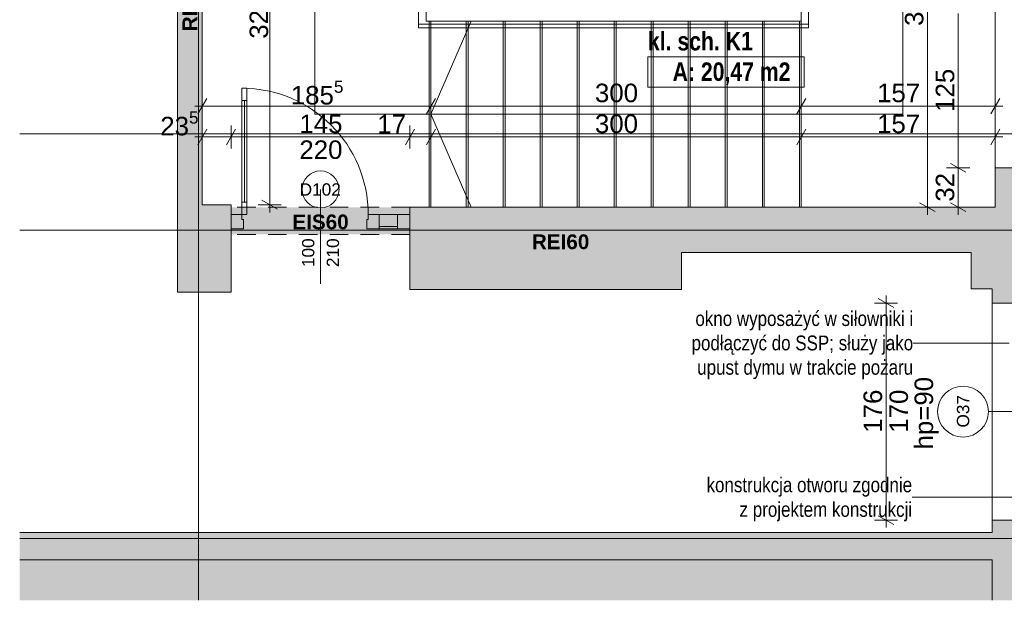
# Paper-space layout 'A-37 RZUT - PIĘTRO 7' of a CAD drawing. Header units: millimetres. Extents: x 0 to 800, y 0 to 500.
# Tile 11 of 14: x 550 to 710, y 127 to 221. Entities that reach past the tile are written whole.
import ezdxf
from ezdxf.xclip import XClip

# ---------------------------------------------------------------- set-up
doc = ezdxf.new("R2010")
doc.units = ezdxf.units.MM
doc.header["$MEASUREMENT"] = 0
doc.header["$XCLIPFRAME"] = 0
for name, pattern in [('ACAD_ISO03W100', [300, 120, -180]), ('DASHDOTX2', [1000, 500, -250, 0, -250]), ('GESTRICHELT2', [93.75, 62.5, -31.25]), ('Przer. długie kreski', [2.5, 1.5, -1]), ('PRZERYWANA_DU_A', [550, 350, -200])]:
    doc.linetypes.add(name, pattern=pattern)
for name, color, linetype, lineweight in [('0_Nr_pióra__2', 8, 'Continuous', 13), ('A_linie przekroju_Nr_pióra__1', 7, 'Continuous', 20), ('A_strefy_Nr_pióra__1', 7, 'Continuous', 20), ('A_wymiary_Nr_pióra__1', 7, 'Continuous', 20), ('A_wymiary_Nr_pióra__2', 8, 'Continuous', 13), ('A_ściany_Nr_pióra__1', 7, 'Continuous', 20), ('Drzwi Archicad_Nr_pióra__3', 252, 'Continuous', 13), ('Znaczniki drzwi Archicada_Nr_pióra__3', 252, 'Continuous', 13), ('Znaczniki okien Archicada_Nr_pióra__3', 252, 'Continuous', 13)]:
    doc.layers.add(name, color=color, linetype=linetype, lineweight=lineweight)
for name, color, linetype, lineweight, true_color in [('A__balustrada_Nr_pióra__161', 7, 'Continuous', 5, 0x949494), ('A_opis_Nr_pióra__255', 7, 'Continuous', 15, 0x242424), ('A_opis_Nr_pióra__8', 7, 'Continuous', 13, 0x4c4c4c), ('A_osie_Nr_pióra__16', 7, 'Continuous', 5, 0x0f0f0f), ('A_pochwyt_Nr_pióra__161', 7, 'Continuous', 5, 0x949494), ('A_ppoż proj_Nr_pióra__8', 7, 'Continuous', 13, 0x4c4c4c), ('A_schody_Nr_pióra__10', 7, 'Continuous', 13, 0x4b4b4b), ('A_schody_Nr_pióra__4', 7, 'Continuous', 18, 0x4b4b4b), ('A_ściany_Nr_pióra__19', 7, 'Continuous', 5, 0x191919)]:
    doc.layers.add(name, color=color, linetype=linetype, lineweight=lineweight, true_color=true_color)
for name, color, linetype in [('A_podrys', 7, 'Continuous'), ('A_ppoż proj', 7, 'Continuous'), ('A_ściany', 7, 'Continuous')]:
    doc.layers.add(name, color=color, linetype=linetype)
doc.styles.add('STYL_AUTOMATYCZNY_1', font='arial.ttf')
doc.styles.add('STYL_AUTOMATYCZNY_2', font='ARIALN.TTF')
doc.styles.add('STYL_AUTOMATYCZNY_3', font='arial.ttf')
doc.styles.add('STYL_AUTOMATYCZNY_4', font='arial.ttf')
doc.styles.add('STYL_AUTOMATYCZNY_5', font='arial.ttf')
doc.styles.add('STYL_AUTOMATYCZNY_6', font='ARIALN.TTF')

# ---------------------------------------------------------------- blocks, each defined once
blk = doc.blocks.new('Rysunek_2_2', base_point=(-3499.63, -631.4))
at = {"linetype": 'Continuous', "lineweight": 0, "true_color": 0x484848}
blk.add_hatch(color=251, dxfattribs=at).paths.add_polyline_path([(780.1, 478.17), (549.97, 478.17), (549.97, 454.37), (742.1, 454.37), (742.1, 136.75), (549.97, 136.75), (549.97, 126.75), (780.1, 126.75)])
at = {"layer": 'A_ppoż proj', "linetype": 'Continuous', "lineweight": 0, "true_color": 0x121212}
blk.add_hatch(color=250, dxfattribs=at).paths.add_polyline_path([(584.22, 190.49), (584.22, 186.09), (613.21, 186.09), (613.21, 190.49)])
at = {"layer": 'A_ściany', "linetype": 'Continuous', "lineweight": 0, "true_color": 0x000000}
for points in [[(575.56, 268.47), (575.56, 176.72), (579.56, 190.88), (579.56, 255.41)], [(708.06, 190.49), (716.1, 190.49), (716.1, 196.87), (708.06, 196.87)], [(575.56, 176.72), (584.22, 176.72), (584.22, 190.88), (579.56, 190.88)], [(613.21, 177.15), (657.21, 177.15), (657.21, 190.49), (613.21, 190.49)], [(657.21, 183.15), (704.14, 183.15), (718.1, 190.49), (657.21, 190.49)], [(704.14, 183.15), (704.14, 177.25), (718.1, 177.25), (718.1, 190.49)], [(707.54, 174.95), (718.1, 174.95), (718.1, 177.25), (707.54, 177.25)], [(707.54, 139.75), (707.54, 126.75), (718.1, 126.75), (718.1, 139.75)], [(707.54, 137.73), (549.97, 137.73), (549.97, 133.33), (707.54, 133.33)]]:
    blk.add_hatch(color=18, dxfattribs=at).paths.add_polyline_path(points)
at = {"layer": '0_Nr_pióra__2', "color": 8, "linetype": 'PRZERYWANA_DU_A', "lineweight": 13, "ltscale": 2, "flags": 128}
blk.add_lwpolyline([(549.97, 136.75), (742.1, 136.75), (742.1, 454.37), (549.97, 454.37)], dxfattribs=at)
at = {"layer": 'A__balustrada_Nr_pióra__161', "color": 252, "linetype": 'Continuous', "lineweight": 5, "ltscale": 2, "true_color": 0x949494}
for p, q in [((614.62, 219.55), (614.62, 226.03)), ((677.82, 219.55), (677.82, 226.03)), ((614.62, 220.15), (677.82, 220.15))]:
    blk.add_line(p, q, dxfattribs=at)
at = {"layer": 'A_linie przekroju_Nr_pióra__1', "color": 7, "linetype": 'ACAD_ISO03W100', "lineweight": 20, "ltscale": 2}
blk.add_line((549.97, 202.41), (723.19, 202.41), dxfattribs=at)
at = {"layer": 'A_opis_Nr_pióra__255', "color": 250, "linetype": 'Continuous', "lineweight": 15, "ltscale": 2, "true_color": 0x242424}
for p, q in [((698.78, 168.46), (694.76, 168.46)), ((710.32, 168.46), (698.78, 168.46)), ((698.61, 143.46), (694.59, 143.46)), ((712.42, 143.46), (698.61, 143.46))]:
    blk.add_line(p, q, dxfattribs=at)
at = {"layer": 'A_osie_Nr_pióra__16', "color": 250, "linetype": 'DASHDOTX2', "lineweight": 5, "ltscale": 2, "true_color": 0x0f0f0f}
for p, q in [((578.96, 425.66), (578.96, 126.75)), ((727.6, 186.75), (549.97, 186.75))]:
    blk.add_line(p, q, dxfattribs=at)
at = {"layer": 'A_pochwyt_Nr_pióra__161', "color": 252, "linetype": 'Continuous', "lineweight": 5, "ltscale": 2, "true_color": 0x949494}
blk.add_line((614.62, 219.55), (677.82, 219.55), dxfattribs=at)
at = {"layer": 'A_schody_Nr_pióra__10', "color": 251, "linetype": 'GESTRICHELT2', "lineweight": 13, "ltscale": 2, "true_color": 0x4b4b4b}
for p, q in [((616.32, 220.65), (616.32, 190.49)), ((622.32, 220.65), (622.32, 190.49)), ((628.32, 220.65), (628.32, 190.49)), ((634.32, 220.65), (634.32, 190.49)), ((640.32, 220.65), (640.32, 190.49)), ((646.32, 220.65), (646.32, 190.49)), ((652.32, 220.65), (652.32, 190.49)), ((658.32, 220.65), (658.32, 190.49)), ((664.32, 220.65), (664.32, 190.49)), ((670.32, 220.65), (670.32, 190.49)), ((676.32, 220.65), (676.32, 190.49))]:
    blk.add_line(p, q, dxfattribs=at)
at = {"layer": 'A_schody_Nr_pióra__4', "color": 251, "linetype": 'Continuous', "lineweight": 18, "ltscale": 2, "true_color": 0x4b4b4b}
for p, q in [((615.82, 220.65), (615.82, 256.13)), ((597.82, 205.57), (597.82, 240.53)), ((693.09, 205.57), (693.09, 240.53)), ((676.62, 224.93), (676.62, 190.49)), ((676.62, 220.65), (615.82, 220.65)), ((616.62, 220.65), (616.62, 190.49)), ((623.12, 220.65), (616.62, 205.57)), ((622.62, 220.65), (622.62, 190.49)), ((628.62, 220.65), (628.62, 190.49)), ((634.62, 220.65), (634.62, 190.49)), ((640.62, 220.65), (640.62, 190.49)), ((646.62, 220.65), (646.62, 190.49)), ((652.62, 220.65), (652.62, 190.49)), ((658.62, 220.65), (658.62, 190.49)), ((664.62, 220.65), (664.62, 190.49)), ((670.62, 220.65), (670.62, 190.49)), ((597.82, 205.57), (693.09, 205.57)), ((623.12, 190.49), (616.62, 205.57))]:
    blk.add_line(p, q, dxfattribs=at)
at = {"layer": 'A_strefy_Nr_pióra__1', "color": 7, "linetype": 'Continuous', "lineweight": 20, "ltscale": 2}
for p, q in [((651.78, 214.9), (651.78, 209.96)), ((651.78, 214.9), (677.09, 214.9)), ((677.09, 214.9), (677.09, 209.96)), ((651.78, 209.96), (677.09, 209.96))]:
    blk.add_line(p, q, dxfattribs=at)
at = {"layer": 'A_wymiary_Nr_pióra__1', "color": 7, "linetype": 'Continuous', "lineweight": 20, "ltscale": 2}
for p, q in [((580.28, 208.13), (578.84, 205.63)), ((617.34, 208.13), (615.9, 205.63)), ((677.34, 208.13), (675.9, 205.63)), ((707.34, 205.63), (708.78, 208.13)), ((580.28, 203.13), (578.84, 200.63)), ((584.94, 203.13), (583.5, 200.63)), ((613.94, 203.13), (612.5, 200.63)), ((617.34, 203.13), (615.9, 200.63)), ((677.34, 203.13), (675.9, 200.63)), ((707.34, 200.63), (708.78, 203.13)), ((700.81, 197.59), (703.31, 196.15)), ((589.23, 191.61), (591.73, 190.16)), ((695.81, 191.21), (698.31, 189.77)), ((700.81, 191.21), (703.31, 189.77)), ((691.61, 174.23), (689.11, 175.67)), ((689.11, 140.47), (691.61, 139.03))]:
    blk.add_line(p, q, dxfattribs=at)
at = {"layer": 'A_wymiary_Nr_pióra__2', "color": 8, "linetype": 'Continuous', "lineweight": 13, "ltscale": 2}
for p, q in [((590.48, 190.88), (590.48, 255.41)), ((697.06, 190.49), (697.06, 256.13)), ((702.06, 196.87), (702.06, 221.89)), ((579.56, 205.01), (579.56, 208.76)), ((616.62, 205.01), (616.62, 208.76)), ((676.62, 205.01), (676.62, 208.76)), ((708.06, 205.01), (708.06, 208.76)), ((578.34, 206.88), (579.56, 206.88)), ((579.56, 206.88), (616.62, 206.88)), ((616.62, 206.88), (676.62, 206.88)), ((676.62, 206.88), (708.06, 206.88)), ((708.06, 206.88), (709.28, 206.88)), ((579.56, 200.01), (579.56, 203.76)), ((584.22, 200.01), (584.22, 203.76)), ((613.22, 200.01), (613.22, 203.76)), ((616.62, 200.01), (616.62, 203.76)), ((676.62, 200.01), (676.62, 203.76)), ((708.06, 200.01), (708.06, 203.76)), ((578.34, 201.88), (579.56, 201.88)), ((579.56, 201.88), (584.22, 201.88)), ((584.22, 201.88), (613.22, 201.88)), ((613.22, 201.88), (616.62, 201.88)), ((616.62, 201.88), (676.62, 201.88)), ((676.62, 201.88), (708.06, 201.88)), ((708.06, 201.88), (709.28, 201.88)), ((703.94, 196.87), (700.18, 196.87)), ((702.06, 190.49), (702.06, 196.87)), ((592.35, 190.88), (588.6, 190.88)), ((590.48, 189.66), (590.48, 190.88)), ((698.93, 190.49), (695.19, 190.49)), ((697.06, 189.27), (697.06, 190.49)), ((703.94, 190.49), (700.18, 190.49)), ((702.06, 189.27), (702.06, 190.49)), ((690.36, 174.95), (690.36, 176.17)), ((692.23, 174.95), (688.48, 174.95)), ((690.36, 139.75), (690.36, 174.95)), ((692.23, 139.75), (688.48, 139.75)), ((690.36, 138.53), (690.36, 139.75))]:
    blk.add_line(p, q, dxfattribs=at)
at = {"layer": 'A_ściany_Nr_pióra__1', "color": 7, "linetype": 'Continuous', "lineweight": 20, "ltscale": 2}
for p, q in [((716.1, 196.87), (708.06, 196.87)), ((584.22, 190.49), (584.22, 189.29)), ((613.22, 190.49), (613.22, 189.29)), ((584.22, 189.29), (584.22, 186.99)), ((613.22, 189.29), (613.22, 186.99)), ((584.22, 186.99), (584.22, 186.09)), ((613.22, 186.99), (613.22, 186.09)), ((718.1, 174.95), (707.54, 174.95)), ((718.1, 139.75), (707.54, 139.75))]:
    blk.add_line(p, q, dxfattribs=at)
at = {"layer": 'A_ściany_Nr_pióra__1', "color": 7, "linetype": 'Continuous', "lineweight": 20, "ltscale": 2, "flags": 128}
for points in [[(575.56, 268.47), (575.56, 176.72)], [(579.56, 190.88), (579.56, 255.41)], [(708.06, 190.49), (708.06, 256.13)], [(708.06, 196.87), (708.06, 190.49)], [(584.22, 190.88), (579.56, 190.88)], [(584.22, 176.72), (584.22, 190.88)], [(657.21, 190.49), (613.21, 190.49)], [(708.06, 190.49), (657.21, 190.49)], [(613.21, 186.09), (613.21, 177.15)], [(657.21, 177.15), (657.21, 183.15)], [(657.21, 183.15), (704.14, 183.15)], [(704.14, 183.15), (704.14, 177.25)], [(613.21, 177.15), (657.21, 177.15)], [(704.14, 177.25), (707.54, 177.25)], [(707.54, 177.25), (707.54, 174.95)], [(575.56, 176.72), (584.22, 176.72)], [(707.54, 139.75), (707.54, 137.73)], [(707.54, 137.73), (549.97, 137.73)], [(549.97, 133.33), (707.54, 133.33)], [(707.54, 133.33), (707.54, 126.75)]]:
    blk.add_lwpolyline(points, dxfattribs=at)
at = {"layer": 'A_ściany_Nr_pióra__19', "color": 250, "linetype": 'Continuous', "lineweight": 5, "ltscale": 2, "true_color": 0x191919}
blk.add_line((707.54, 174.95), (707.54, 139.75), dxfattribs=at)
at = {"layer": 'Drzwi Archicad_Nr_pióra__3', "color": 252, "linetype": 'Continuous', "lineweight": 13, "ltscale": 2}
for p, q in [((585.98, 209.77), (585.98, 207.77)), ((586.78, 209.77), (585.98, 209.77)), ((586.78, 207.77), (586.78, 209.77)), ((585.98, 207.77), (586.78, 207.77)), ((586.38, 207.77), (586.38, 191.29)), ((584.22, 190.49), (584.22, 189.29)), ((586.78, 191.29), (585.98, 191.29)), ((585.98, 191.29), (585.98, 189.29)), ((586.78, 189.29), (586.78, 191.29)), ((613.22, 190.49), (613.22, 189.29)), ((584.22, 186.99), (584.22, 189.29)), ((584.22, 189.29), (585.98, 189.29)), ((584.22, 189.29), (584.22, 186.99)), ((584.22, 189.29), (584.22, 186.99)), ((585.98, 189.29), (585.98, 188.49)), ((585.98, 189.29), (586.78, 189.29)), ((585.98, 188.49), (586.22, 188.49)), ((586.22, 188.49), (586.22, 186.99)), ((606.22, 186.99), (606.22, 188.49)), ((606.22, 188.49), (606.46, 188.49)), ((606.46, 188.49), (606.46, 189.29)), ((606.46, 189.29), (608.22, 189.29)), ((608.22, 189.29), (608.22, 186.99)), ((611.22, 189.29), (608.22, 189.29)), ((608.22, 189.29), (608.22, 186.99)), ((608.22, 189.29), (611.22, 189.29)), ((611.22, 186.99), (611.22, 189.29)), ((611.22, 189.29), (613.22, 189.29)), ((611.22, 186.99), (611.22, 189.29)), ((613.22, 189.29), (613.22, 186.99)), ((613.22, 189.29), (613.22, 186.99)), ((613.22, 189.29), (613.22, 186.99)), ((586.22, 186.99), (584.22, 186.99)), ((584.22, 186.99), (584.22, 186.09)), ((608.22, 186.99), (606.22, 186.99)), ((611.22, 187.35), (608.22, 187.35)), ((608.22, 186.99), (611.22, 186.99)), ((613.22, 186.99), (611.22, 186.99)), ((613.22, 186.99), (613.22, 186.09))]:
    blk.add_line(p, q, dxfattribs=at)
at = {"layer": 'Drzwi Archicad_Nr_pióra__3', "color": 252, "linetype": 'Przer. długie kreski', "lineweight": 13, "ltscale": 2}
for p, q in [((613.22, 190.49), (584.22, 190.49)), ((613.22, 186.09), (584.22, 186.09))]:
    blk.add_line(p, q, dxfattribs=at)
at = {"layer": 'Drzwi Archicad_Nr_pióra__3', "color": 252, "linetype": 'Continuous', "lineweight": 13, "ltscale": 2, "flags": 128}
for points in [[(585.98, 207.77), (585.98, 191.29), (586.38, 191.29), (586.38, 207.77)], [(586.38, 207.77), (586.38, 191.29), (586.78, 191.29), (586.78, 207.77)]]:
    blk.add_lwpolyline(points, close=True, dxfattribs=at)
at = {"layer": 'Drzwi Archicad_Nr_pióra__3', "color": 252, "linetype": 'Continuous', "lineweight": 13, "ltscale": 2}
blk.add_arc((585.98, 189.29), 20.48, 0, 90, dxfattribs=at)
at = {"layer": 'Znaczniki drzwi Archicada_Nr_pióra__3', "color": 252, "linetype": 'Continuous', "lineweight": 13, "ltscale": 2}
blk.add_line((598.72, 193.37), (598.72, 178.09), dxfattribs=at)
at = {"layer": 'Znaczniki drzwi Archicada_Nr_pióra__3', "color": 252, "linetype": 'Continuous', "lineweight": 13, "ltscale": 2, "flags": 128}
blk.add_lwpolyline([(601.72, 193.37, 1), (595.72, 193.37, 1)], format="xyb", close=True, dxfattribs=at)
at = {"layer": 'Znaczniki okien Archicada_Nr_pióra__3', "color": 252, "linetype": 'Continuous', "lineweight": 13, "ltscale": 2}
blk.add_line((706.96, 157.35), (730.1, 157.35), dxfattribs=at)
for start, end in [(90, 270), (270, 90)]:
    blk.add_arc((702.84, 157.35), 4.12, start, end, dxfattribs=at)
at = {"layer": 'A_opis_Nr_pióra__8', "color": 251, "linetype": 'Continuous', "lineweight": 13, "true_color": 0x4c4c4c, "char_height": 2.4, "attachment_point": 6, "style": 'STYL_AUTOMATYCZNY_2'}
for s, insert, width, line_spacing_factor in [('\\A1;{\\pqr;\\fArial Narrow|b0|i0|c238|p0;\\W1.000000;okno wyposażyć w siłowniki i podłączyć do SSP; służy jako upust dymu w trakcie pożaru}', (694.76, 168.12), 36.3149, 0.987309), ('\\A1;{\\pqr;\\fArial Narrow|b0|i0|c238|p0;\\W1.000000;konstrukcja otworu zgodnie z projektem konstrukcji}', (694.59, 143.12), 33.909, 0.996837)]:
    blk.add_mtext(s, dxfattribs=dict(at, insert=insert, width=width, line_spacing_factor=line_spacing_factor))
at = {"layer": 'A_ppoż proj_Nr_pióra__8', "color": 251, "linetype": 'Continuous', "lineweight": 13, "true_color": 0x4c4c4c, "insert": (577.56, 223.68), "char_height": 2.4, "attachment_point": 5, "rotation": 90, "style": 'STYL_AUTOMATYCZNY_3'}
blk.add_mtext('\\A1;{\\pqc;\\fArial|b1|i0|c238|p0;\\W1.000000;REI60}', dxfattribs=at)
at = {"layer": 'A_ppoż proj_Nr_pióra__8', "color": 251, "linetype": 'Continuous', "lineweight": 13, "true_color": 0x4c4c4c, "char_height": 2.4, "attachment_point": 5, "style": 'STYL_AUTOMATYCZNY_3'}
for s, insert in [('\\A1;{\\pqc;\\fArial|b1|i0|c238|p0;\\W1.000000;EIS60}', (598.72, 188.09)), ('\\A1;{\\pqc;\\fArial|b1|i0|c238|p0;\\W1.000000;REI60}', (637.62, 184.87))]:
    blk.add_mtext(s, dxfattribs=dict(at, insert=insert))
at = {"layer": 'A_strefy_Nr_pióra__1', "color": 7, "linetype": 'Continuous', "lineweight": 20, "char_height": 3, "attachment_point": 1, "style": 'STYL_AUTOMATYCZNY_6'}
for s, insert in [('\\A1;{\\pql;\\fArial Narrow|b1|i0|c238|p0;\\W1.000000;kl. sch. K1}', (651.78, 218.91)), ('\\A1;{\\pql;\\fArial Narrow|b1|i0|c238|p0;\\W1.000000;A: 20,47 m2}', (655.78, 213.97))]:
    blk.add_mtext(s, dxfattribs=dict(at, insert=insert))
at = {"layer": 'A_wymiary_Nr_pióra__1', "color": 7, "linetype": 'Continuous', "lineweight": 20, "char_height": 3, "rotation": 90}
for s, insert, attachment_point, style in [('\\A1;{\\pql;\\fArial|b0|i0|c238|p0;\\W1.000000;322\\fArial|b0|i0|c238|p0;\\W1.000000;\\A1{\\H.66x;\\S5^  ;}}', (591.1, 217.81), 7, 'STYL_AUTOMATYCZNY_1'), ('\\A1;{\\pqc;\\fArial|b0|i0|c238|p0;\\W1.000000;hp=90}', (694.99, 157.09), 2, 'STYL_AUTOMATYCZNY_5')]:
    blk.add_mtext(s, dxfattribs=dict(at, insert=insert, attachment_point=attachment_point, style=style))
at = {"layer": 'A_wymiary_Nr_pióra__1', "color": 7, "linetype": 'Continuous', "lineweight": 20, "char_height": 3, "attachment_point": 7, "rotation": 90, "style": 'STYL_AUTOMATYCZNY_5'}
for s, insert, width in [('\\A1;{\\pql;\\fArial|b0|i0|c238|p0;\\W1.000000;328}', (696.46, 219.88), 6.8645), ('\\A1;{\\pql;\\fArial|b0|i0|c238|p0;\\W1.000000;125}', (701.46, 205.95), 6.8645), ('\\A1;{\\pql;\\fArial|b0|i0|c238|p0;\\W1.000000;32}', (701.46, 191.39), 4.5763), ('\\A1;{\\pql;\\fArial|b0|i0|c238|p0;\\W1.000000;176}', (689.76, 153.92), 6.8645), ('\\A1;{\\pql;\\fArial|b0|i0|c238|p0;\\W1.000000;170}', (693.96, 153.92), 6.8645)]:
    blk.add_mtext(s, dxfattribs=dict(at, insert=insert, width=width))
at = {"layer": 'A_wymiary_Nr_pióra__1', "color": 7, "linetype": 'Continuous', "lineweight": 20, "char_height": 3, "attachment_point": 7, "style": 'STYL_AUTOMATYCZNY_1'}
for s, insert in [('\\A1;{\\pql;\\fArial|b0|i0|c238|p0;\\W1.000000;185\\fArial|b0|i0|c238|p0;\\W1.000000;\\A1{\\H.66x;\\S5^  ;}}', (593.9, 206.27)), ('\\A1;{\\pql;\\fArial|b0|i0|c238|p0;\\W1.000000;23\\fArial|b0|i0|c238|p0;\\W1.000000;\\A1{\\H.66x;\\S5^  ;}}', (572.75, 201.27))]:
    blk.add_mtext(s, dxfattribs=dict(at, insert=insert))
at = {"layer": 'A_wymiary_Nr_pióra__1', "color": 7, "linetype": 'Continuous', "lineweight": 20, "char_height": 3, "attachment_point": 7, "style": 'STYL_AUTOMATYCZNY_5'}
for s, insert, width in [('\\A1;{\\pql;\\fArial|b0|i0|c238|p0;\\W1.000000;300}', (643.19, 207.48), 6.8645), ('\\A1;{\\pql;\\fArial|b0|i0|c238|p0;\\W1.000000;157}', (688.91, 207.48), 6.8645), ('\\A1;{\\pql;\\fArial|b0|i0|c238|p0;\\W1.000000;145}', (595.29, 202.48), 6.8645), ('\\A1;{\\pql;\\fArial|b0|i0|c238|p0;\\W1.000000;17}', (607.92, 202.48), 4.5763), ('\\A1;{\\pql;\\fArial|b0|i0|c238|p0;\\W1.000000;300}', (643.19, 202.48), 6.8645), ('\\A1;{\\pql;\\fArial|b0|i0|c238|p0;\\W1.000000;157}', (688.91, 202.48), 6.8645), ('\\A1;{\\pql;\\fArial|b0|i0|c238|p0;\\W1.000000;220}', (595.29, 198.28), 6.8645)]:
    blk.add_mtext(s, dxfattribs=dict(at, insert=insert, width=width))
at = {"layer": 'Znaczniki drzwi Archicada_Nr_pióra__3', "color": 252, "linetype": 'Continuous', "lineweight": 13, "insert": (595.34, 192.34), "char_height": 2, "attachment_point": 7, "style": 'STYL_AUTOMATYCZNY_4'}
blk.add_mtext('\\A1;{\\pql;\\fArial CE|b0|i0|c238|p0;\\W1.000000;D102}', dxfattribs=at)
at = {"layer": 'Znaczniki drzwi Archicada_Nr_pióra__3', "color": 252, "linetype": 'Continuous', "lineweight": 13, "char_height": 2, "attachment_point": 7, "rotation": 90, "style": 'STYL_AUTOMATYCZNY_4'}
for s, insert in [('\\A1;{\\pql;\\fArial CE|b0|i0|c238|p0;\\W1.000000;100}', (597.75, 180.78)), ('\\A1;{\\pql;\\fArial CE|b0|i0|c238|p0;\\W1.000000;210}', (601.75, 180.78))]:
    blk.add_mtext(s, dxfattribs=dict(at, insert=insert))
at = {"layer": 'Znaczniki okien Archicada_Nr_pióra__3', "color": 252, "linetype": 'Continuous', "lineweight": 13, "insert": (703.87, 154.76), "char_height": 2, "attachment_point": 7, "rotation": 90, "style": 'STYL_AUTOMATYCZNY_1'}
blk.add_mtext('\\A1;{\\pql;\\pt2;\\fArial|b0|i0|c238|p0;\\W1.000000;O37}', dxfattribs=at)

psp = doc.layouts.new('A-37 RZUT - PIĘTRO 7')

# ---------------------------------------------------------------- block references
at = {"layer": 'A_podrys', "color": 37, "linetype": 'Continuous', "lineweight": 5, "true_color": 0x656532}
ref = psp.add_blockref('Rysunek_2_2', (-3499.63, -631.4), dxfattribs=at)
XClip(ref).set_block_clipping_path([(549.9695795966, 126.7487186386), (780.1, 478.1668323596)])

doc.saveas('drawing.dxf')
